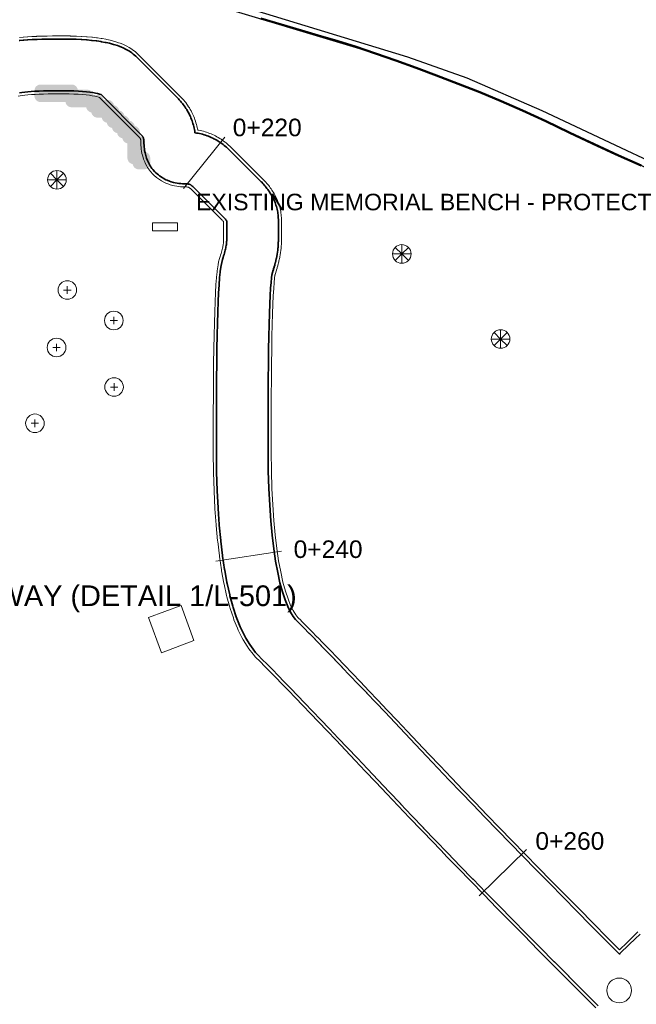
# Model space of a CAD drawing. Header units: metres. Extents: x -6552 to -6384, y 5654608 to 5654799.
# Tile 15 of 20: x -6483 to -6453, y 5654720 to 5654768. Entities that reach past the tile are written whole.
import ezdxf
from ezdxf.enums import TextEntityAlignment as Align

# ---------------------------------------------------------------- set-up
doc = ezdxf.new("R2010")
doc.units = ezdxf.units.M
doc.header["$LTSCALE"] = 0.5
doc.linetypes.add('PHANTOM', pattern=[22, 12, -2, 2, -2, 2, -2])
for name, color, linetype, lineweight in [('L-ANNO-DIMS', 2, 'Continuous', 18), ('L-ANNO-TEXT', 2, 'Continuous', 18), ('L-HARD-PATT', 253, 'Continuous', 13), ('L-HARD-PAVE', 8, 'Continuous', 35), ('L-HARD-WALL', 7, 'Continuous', 50), ('V-PROP-LINE', 7, 'PHANTOM', 50), ('V-ROAD-CURB', 7, 'Continuous', 25), ('V-ROAD-SW', 8, 'Continuous', 25), ('V-SITE-FURN', 40, 'Continuous', 18), ('V-SITE-HARD', 8, 'Continuous', 18), ('V-VEG-TREE', 94, 'Continuous', 18)]:
    doc.layers.add(name, color=color, linetype=linetype, lineweight=lineweight)
doc.styles.add('BR-STD', font='arial.ttf')

# ---------------------------------------------------------------- blocks, each defined once
blk = doc.blocks.new('SITE-BENCH')
at = {"color": 0, "lineweight": -2}
blk.add_lwpolyline([(-1.5, -0.5), (1.5, -0.5), (1.5, 0.5), (-1.5, 0.5)], close=True, dxfattribs=at)
blk = doc.blocks.new('VEG-TREE-DECID')
at = {"color": 0, "lineweight": -2}
for p, q in [((-0.6, 0), (0.6, 0)), ((0, -0.6), (0, 0.6))]:
    blk.add_line(p, q, dxfattribs=at)
blk.add_circle((0, 0), 1.5, dxfattribs=at)
blk = doc.blocks.new('VEG-TREE-CONIF')
at = {"color": 0, "lineweight": -2}
for q in [(-1.5, 0), (-1.06, 1.06), (-1.06, -1.06), (0, 1.5), (1.06, 1.06), (1.5, 0), (0, -1.5), (1.06, -1.06)]:
    blk.add_line((0, 0), q, dxfattribs=at)
blk.add_circle((0, 0), 1.5, dxfattribs=at)

msp = doc.modelspace()

# ---------------------------------------------------------------- hatches: boundary and pattern name
at = {"layer": 'L-HARD-WALL'}
h = msp.add_hatch(color=1, dxfattribs=at)
h.dxf.hatch_style = 1
h.paths.add_polyline_path([(-6480.796, 5654763.95), (-6482, 5654763.95), (-6482.029, 5654763.951), (-6482.059, 5654763.956), (-6482.087, 5654763.963), (-6482.115, 5654763.973), (-6482.141, 5654763.985), (-6482.167, 5654764.001), (-6482.19, 5654764.018), (-6482.212, 5654764.038), (-6482.232, 5654764.06), (-6482.249, 5654764.083), (-6482.265, 5654764.109), (-6482.277, 5654764.135), (-6482.287, 5654764.163), (-6482.294, 5654764.191), (-6482.299, 5654764.221), (-6482.3, 5654764.25), (-6482.3, 5654764.5), (-6482.299, 5654764.529), (-6482.294, 5654764.559), (-6482.287, 5654764.587), (-6482.277, 5654764.615), (-6482.265, 5654764.641), (-6482.249, 5654764.667), (-6482.232, 5654764.69), (-6482.212, 5654764.712), (-6482.19, 5654764.732), (-6482.167, 5654764.749), (-6482.141, 5654764.765), (-6482.115, 5654764.777), (-6482.087, 5654764.787), (-6482.059, 5654764.794), (-6482.029, 5654764.799), (-6482, 5654764.8), (-6480.5, 5654764.8), (-6480.471, 5654764.799), (-6480.441, 5654764.794), (-6480.413, 5654764.787), (-6480.385, 5654764.777), (-6480.359, 5654764.765), (-6480.333, 5654764.749), (-6480.31, 5654764.732), (-6480.288, 5654764.712), (-6480.268, 5654764.69), (-6480.251, 5654764.667), (-6480.235, 5654764.641), (-6480.223, 5654764.615), (-6480.213, 5654764.587), (-6480.206, 5654764.559), (-6480.204, 5654764.55), (-6479.75, 5654764.55), (-6479.721, 5654764.549), (-6479.691, 5654764.544), (-6479.663, 5654764.537), (-6479.635, 5654764.527), (-6479.609, 5654764.515), (-6479.583, 5654764.499), (-6479.56, 5654764.482), (-6479.538, 5654764.462), (-6479.518, 5654764.44), (-6479.501, 5654764.417), (-6479.485, 5654764.391), (-6479.473, 5654764.365), (-6479.463, 5654764.337), (-6479.456, 5654764.309), (-6479.454, 5654764.3), (-6479.25, 5654764.3), (-6479.221, 5654764.299), (-6479.191, 5654764.294), (-6479.163, 5654764.287), (-6479.135, 5654764.277), (-6479.109, 5654764.265), (-6479.083, 5654764.249), (-6479.06, 5654764.232), (-6479.038, 5654764.212), (-6479.018, 5654764.19), (-6479.001, 5654764.167), (-6478.985, 5654764.141), (-6478.973, 5654764.115), (-6478.963, 5654764.087), (-6478.956, 5654764.059), (-6478.954, 5654764.05), (-6478.75, 5654764.05), (-6478.721, 5654764.049), (-6478.691, 5654764.044), (-6478.663, 5654764.037), (-6478.635, 5654764.027), (-6478.609, 5654764.015), (-6478.583, 5654763.999), (-6478.56, 5654763.982), (-6478.538, 5654763.962), (-6478.518, 5654763.94), (-6478.501, 5654763.917), (-6478.485, 5654763.891), (-6478.473, 5654763.865), (-6478.463, 5654763.837), (-6478.456, 5654763.809), (-6478.454, 5654763.796), (-6478.441, 5654763.794), (-6478.413, 5654763.787), (-6478.385, 5654763.777), (-6478.359, 5654763.765), (-6478.333, 5654763.749), (-6478.31, 5654763.732), (-6478.288, 5654763.712), (-6478.268, 5654763.69), (-6478.251, 5654763.667), (-6478.235, 5654763.641), (-6478.223, 5654763.615), (-6478.213, 5654763.587), (-6478.206, 5654763.559), (-6478.204, 5654763.546), (-6478.191, 5654763.544), (-6478.163, 5654763.537), (-6478.135, 5654763.527), (-6478.109, 5654763.515), (-6478.083, 5654763.499), (-6478.06, 5654763.482), (-6478.038, 5654763.462), (-6478.018, 5654763.44), (-6478.001, 5654763.417), (-6477.985, 5654763.391), (-6477.973, 5654763.365), (-6477.963, 5654763.337), (-6477.956, 5654763.309), (-6477.954, 5654763.296), (-6477.941, 5654763.294), (-6477.913, 5654763.287), (-6477.885, 5654763.277), (-6477.859, 5654763.265), (-6477.833, 5654763.249), (-6477.81, 5654763.232), (-6477.788, 5654763.212), (-6477.768, 5654763.19), (-6477.751, 5654763.167), (-6477.735, 5654763.141), (-6477.723, 5654763.115), (-6477.713, 5654763.087), (-6477.706, 5654763.059), (-6477.704, 5654763.046), (-6477.691, 5654763.044), (-6477.663, 5654763.037), (-6477.635, 5654763.027), (-6477.609, 5654763.015), (-6477.583, 5654762.999), (-6477.56, 5654762.982), (-6477.538, 5654762.962), (-6477.518, 5654762.94), (-6477.501, 5654762.917), (-6477.485, 5654762.891), (-6477.473, 5654762.865), (-6477.463, 5654762.837), (-6477.456, 5654762.809), (-6477.454, 5654762.796), (-6477.441, 5654762.794), (-6477.413, 5654762.787), (-6477.385, 5654762.777), (-6477.359, 5654762.765), (-6477.333, 5654762.749), (-6477.31, 5654762.732), (-6477.288, 5654762.712), (-6477.268, 5654762.69), (-6477.251, 5654762.667), (-6477.235, 5654762.641), (-6477.223, 5654762.615), (-6477.213, 5654762.587), (-6477.206, 5654762.559), (-6477.201, 5654762.529), (-6477.2, 5654762.5), (-6477.2, 5654762.296), (-6477.191, 5654762.294), (-6477.163, 5654762.287), (-6477.135, 5654762.277), (-6477.109, 5654762.265), (-6477.083, 5654762.249), (-6477.06, 5654762.232), (-6477.038, 5654762.212), (-6477.018, 5654762.19), (-6477.001, 5654762.167), (-6476.985, 5654762.141), (-6476.973, 5654762.115), (-6476.963, 5654762.087), (-6476.956, 5654762.059), (-6476.951, 5654762.029), (-6476.95, 5654762), (-6476.95, 5654761.546), (-6476.941, 5654761.544), (-6476.913, 5654761.537), (-6476.885, 5654761.527), (-6476.859, 5654761.515), (-6476.833, 5654761.499), (-6476.81, 5654761.482), (-6476.788, 5654761.462), (-6476.768, 5654761.44), (-6476.751, 5654761.417), (-6476.735, 5654761.391), (-6476.723, 5654761.365), (-6476.713, 5654761.337), (-6476.706, 5654761.309), (-6476.701, 5654761.279), (-6476.7, 5654761.25), (-6476.7, 5654761), (-6476.701, 5654760.971), (-6476.706, 5654760.941), (-6476.713, 5654760.913), (-6476.723, 5654760.885), (-6476.735, 5654760.859), (-6476.751, 5654760.833), (-6476.768, 5654760.81), (-6476.788, 5654760.788), (-6476.81, 5654760.768), (-6476.833, 5654760.751), (-6476.859, 5654760.735), (-6476.885, 5654760.723), (-6476.913, 5654760.713), (-6476.941, 5654760.706), (-6476.971, 5654760.701), (-6477, 5654760.7), (-6477.25, 5654760.7), (-6477.279, 5654760.701), (-6477.309, 5654760.706), (-6477.337, 5654760.713), (-6477.365, 5654760.723), (-6477.391, 5654760.735), (-6477.417, 5654760.751), (-6477.44, 5654760.768), (-6477.462, 5654760.788), (-6477.482, 5654760.81), (-6477.499, 5654760.833), (-6477.515, 5654760.859), (-6477.527, 5654760.885), (-6477.537, 5654760.913), (-6477.544, 5654760.941), (-6477.546, 5654760.954), (-6477.559, 5654760.956), (-6477.587, 5654760.963), (-6477.615, 5654760.973), (-6477.641, 5654760.985), (-6477.667, 5654761.001), (-6477.69, 5654761.018), (-6477.712, 5654761.038), (-6477.732, 5654761.06), (-6477.749, 5654761.083), (-6477.765, 5654761.109), (-6477.777, 5654761.135), (-6477.787, 5654761.163), (-6477.794, 5654761.191), (-6477.799, 5654761.221), (-6477.8, 5654761.25), (-6477.8, 5654761.954), (-6477.809, 5654761.956), (-6477.837, 5654761.963), (-6477.865, 5654761.973), (-6477.891, 5654761.985), (-6477.917, 5654762.001), (-6477.94, 5654762.018), (-6477.962, 5654762.038), (-6477.982, 5654762.06), (-6477.999, 5654762.083), (-6478.015, 5654762.109), (-6478.027, 5654762.135), (-6478.037, 5654762.163), (-6478.044, 5654762.191), (-6478.046, 5654762.204), (-6478.059, 5654762.206), (-6478.087, 5654762.213), (-6478.115, 5654762.223), (-6478.141, 5654762.235), (-6478.167, 5654762.251), (-6478.19, 5654762.268), (-6478.212, 5654762.288), (-6478.232, 5654762.31), (-6478.249, 5654762.333), (-6478.265, 5654762.359), (-6478.277, 5654762.385), (-6478.287, 5654762.413), (-6478.294, 5654762.441), (-6478.296, 5654762.454), (-6478.309, 5654762.456), (-6478.337, 5654762.463), (-6478.365, 5654762.473), (-6478.391, 5654762.485), (-6478.417, 5654762.501), (-6478.44, 5654762.518), (-6478.462, 5654762.538), (-6478.482, 5654762.56), (-6478.499, 5654762.583), (-6478.515, 5654762.609), (-6478.527, 5654762.635), (-6478.537, 5654762.663), (-6478.544, 5654762.691), (-6478.546, 5654762.704), (-6478.559, 5654762.706), (-6478.587, 5654762.713), (-6478.615, 5654762.723), (-6478.641, 5654762.735), (-6478.667, 5654762.751), (-6478.69, 5654762.768), (-6478.712, 5654762.788), (-6478.732, 5654762.81), (-6478.749, 5654762.833), (-6478.765, 5654762.859), (-6478.777, 5654762.885), (-6478.787, 5654762.913), (-6478.794, 5654762.941), (-6478.796, 5654762.954), (-6478.809, 5654762.956), (-6478.837, 5654762.963), (-6478.865, 5654762.973), (-6478.891, 5654762.985), (-6478.917, 5654763.001), (-6478.94, 5654763.018), (-6478.962, 5654763.038), (-6478.982, 5654763.06), (-6478.999, 5654763.083), (-6479.015, 5654763.109), (-6479.027, 5654763.135), (-6479.037, 5654763.163), (-6479.044, 5654763.191), (-6479.046, 5654763.2), (-6479.25, 5654763.2), (-6479.279, 5654763.201), (-6479.309, 5654763.206), (-6479.337, 5654763.213), (-6479.365, 5654763.223), (-6479.391, 5654763.235), (-6479.417, 5654763.251), (-6479.44, 5654763.268), (-6479.462, 5654763.288), (-6479.482, 5654763.31), (-6479.499, 5654763.333), (-6479.515, 5654763.359), (-6479.527, 5654763.385), (-6479.537, 5654763.413), (-6479.544, 5654763.441), (-6479.546, 5654763.454), (-6479.559, 5654763.456), (-6479.587, 5654763.463), (-6479.615, 5654763.473), (-6479.641, 5654763.485), (-6479.667, 5654763.501), (-6479.69, 5654763.518), (-6479.712, 5654763.538), (-6479.732, 5654763.56), (-6479.749, 5654763.583), (-6479.765, 5654763.609), (-6479.777, 5654763.635), (-6479.787, 5654763.663), (-6479.794, 5654763.691), (-6479.796, 5654763.7), (-6480.5, 5654763.7), (-6480.529, 5654763.701), (-6480.559, 5654763.706), (-6480.587, 5654763.713), (-6480.615, 5654763.723), (-6480.641, 5654763.735), (-6480.667, 5654763.751), (-6480.69, 5654763.768), (-6480.712, 5654763.788), (-6480.732, 5654763.81), (-6480.749, 5654763.833), (-6480.765, 5654763.859), (-6480.777, 5654763.885), (-6480.787, 5654763.913), (-6480.794, 5654763.941)])

# ---------------------------------------------------------------- linework, layer by layer
at = {"layer": 'L-ANNO-DIMS'}
for points in [[(-6475.095, 5654759.771), (-6473.083, 5654762.259)], [(-6473.518, 5654741.765), (-6470.354, 5654742.246)], [(-6460.78, 5654725.574), (-6458.493, 5654727.812)]]:
    msp.add_lwpolyline(points, dxfattribs=at)
msp.add_circle((-6454.011, 5654721.005), 0.6, dxfattribs=at)
at = {"layer": 'L-HARD-PATT'}
for points in [[(-6453, 5654723.726), (-6453.233, 5654723.499), (-6453.524, 5654723.218), (-6453.972, 5654722.783), (-6453.994, 5654722.762), (-6454.681, 5654723.45), (-6455.375, 5654724.148), (-6456.057, 5654724.836), (-6456.728, 5654725.515), (-6457.386, 5654726.183), (-6458.033, 5654726.842), (-6458.669, 5654727.491), (-6459.292, 5654728.13), (-6459.904, 5654728.759), (-6460.504, 5654729.379), (-6461.092, 5654729.988), (-6461.668, 5654730.588), (-6462.233, 5654731.178), (-6462.786, 5654731.758), (-6463.327, 5654732.328), (-6463.857, 5654732.89), (-6464.37, 5654733.432), (-6464.863, 5654733.952), (-6465.336, 5654734.451), (-6465.789, 5654734.928), (-6465.79, 5654734.929), (-6466.224, 5654735.384), (-6466.225, 5654735.385), (-6466.639, 5654735.818), (-6466.64, 5654735.819), (-6467.035, 5654736.232), (-6467.036, 5654736.233), (-6467.411, 5654736.623), (-6467.412, 5654736.625), (-6467.768, 5654736.994), (-6467.769, 5654736.996), (-6468.105, 5654737.343), (-6468.107, 5654737.345), (-6468.423, 5654737.671), (-6468.425, 5654737.673), (-6468.722, 5654737.978), (-6468.724, 5654737.98), (-6469.001, 5654738.263), (-6469.004, 5654738.266), (-6469.262, 5654738.528), (-6469.265, 5654738.531), (-6469.503, 5654738.771), (-6469.507, 5654738.775), (-6469.669, 5654738.937), (-6469.784, 5654739.085), (-6469.91, 5654739.292), (-6470.042, 5654739.559), (-6470.174, 5654739.884), (-6470.301, 5654740.268), (-6470.422, 5654740.708), (-6470.533, 5654741.204), (-6470.634, 5654741.753), (-6470.724, 5654742.354), (-6470.802, 5654743.007), (-6470.867, 5654743.711), (-6470.92, 5654744.465), (-6470.96, 5654745.269), (-6470.987, 5654746.123), (-6471, 5654747.025), (-6471, 5654747.983), (-6470.998, 5654748.894), (-6470.994, 5654749.75), (-6470.988, 5654750.551), (-6470.981, 5654751.297), (-6470.971, 5654751.988), (-6470.959, 5654752.622), (-6470.946, 5654753.201), (-6470.93, 5654753.724), (-6470.913, 5654754.19), (-6470.894, 5654754.599), (-6470.874, 5654754.948), (-6470.852, 5654755.236), (-6470.83, 5654755.457), (-6470.811, 5654755.6), (-6470.805, 5654755.633), (-6470.799, 5654755.652), (-6470.794, 5654755.667), (-6470.764, 5654755.759), (-6470.759, 5654755.775), (-6470.732, 5654755.865), (-6470.727, 5654755.882), (-6470.701, 5654755.969), (-6470.696, 5654755.988), (-6470.673, 5654756.073), (-6470.668, 5654756.093), (-6470.646, 5654756.177), (-6470.641, 5654756.197), (-6470.622, 5654756.279), (-6470.617, 5654756.3), (-6470.599, 5654756.38), (-6470.595, 5654756.403), (-6470.579, 5654756.481), (-6470.574, 5654756.506), (-6470.561, 5654756.582), (-6470.556, 5654756.608), (-6470.545, 5654756.682), (-6470.541, 5654756.71), (-6470.531, 5654756.782), (-6470.527, 5654756.811), (-6470.519, 5654756.881), (-6470.516, 5654756.913), (-6470.51, 5654756.981), (-6470.508, 5654757.014), (-6470.504, 5654757.081), (-6470.503, 5654757.116), (-6470.501, 5654757.181), (-6470.5, 5654757.219), (-6470.5, 5654758.281), (-6470.502, 5654758.359), (-6470.506, 5654758.422), (-6470.514, 5654758.499), (-6470.521, 5654758.561), (-6470.533, 5654758.637), (-6470.545, 5654758.699), (-6470.561, 5654758.772), (-6470.576, 5654758.834), (-6470.596, 5654758.904), (-6470.615, 5654758.967), (-6470.638, 5654759.033), (-6470.662, 5654759.095), (-6470.687, 5654759.157), (-6470.714, 5654759.22), (-6470.741, 5654759.278), (-6470.773, 5654759.34), (-6470.801, 5654759.394), (-6470.836, 5654759.457), (-6470.866, 5654759.506), (-6470.905, 5654759.569), (-6470.935, 5654759.614), (-6470.978, 5654759.677), (-6471.008, 5654759.719), (-6471.055, 5654759.781), (-6471.085, 5654759.819), (-6471.135, 5654759.882), (-6471.165, 5654759.917), (-6471.219, 5654759.979), (-6471.248, 5654760.011), (-6471.307, 5654760.074), (-6471.335, 5654760.103), (-6472.897, 5654761.665), (-6472.94, 5654761.706), (-6473.005, 5654761.765), (-6473.051, 5654761.805), (-6473.117, 5654761.859), (-6473.167, 5654761.898), (-6473.235, 5654761.949), (-6473.287, 5654761.985), (-6473.357, 5654762.032), (-6473.412, 5654762.067), (-6473.484, 5654762.11), (-6473.541, 5654762.141), (-6473.615, 5654762.18), (-6473.673, 5654762.209), (-6473.75, 5654762.244), (-6473.809, 5654762.27), (-6473.887, 5654762.301), (-6473.948, 5654762.324), (-6474.028, 5654762.351), (-6474.088, 5654762.37), (-6474.17, 5654762.393), (-6474.231, 5654762.409), (-6474.315, 5654762.428), (-6474.374, 5654762.441), (-6474.46, 5654762.456), (-6474.518, 5654762.466), (-6474.533, 5654762.467), (-6474.534, 5654762.482), (-6474.544, 5654762.54), (-6474.559, 5654762.626), (-6474.572, 5654762.685), (-6474.591, 5654762.769), (-6474.607, 5654762.83), (-6474.63, 5654762.912), (-6474.649, 5654762.972), (-6474.676, 5654763.052), (-6474.699, 5654763.113), (-6474.73, 5654763.191), (-6474.756, 5654763.25), (-6474.791, 5654763.327), (-6474.82, 5654763.385), (-6474.859, 5654763.459), (-6474.89, 5654763.516), (-6474.933, 5654763.588), (-6474.968, 5654763.643), (-6475.015, 5654763.713), (-6475.051, 5654763.765), (-6475.102, 5654763.833), (-6475.141, 5654763.883), (-6475.195, 5654763.949), (-6475.235, 5654763.995), (-6475.294, 5654764.06), (-6475.335, 5654764.103), (-6477.397, 5654766.165), (-6477.519, 5654766.272), (-6477.595, 5654766.331), (-6477.707, 5654766.408), (-6477.797, 5654766.462), (-6477.897, 5654766.517), (-6478, 5654766.568), (-6478.087, 5654766.606), (-6478.204, 5654766.653), (-6478.278, 5654766.68), (-6478.409, 5654766.723), (-6478.473, 5654766.742), (-6478.617, 5654766.781), (-6478.672, 5654766.794), (-6478.83, 5654766.83), (-6478.878, 5654766.839), (-6479.05, 5654766.87), (-6479.091, 5654766.877), (-6479.277, 5654766.905), (-6479.313, 5654766.909), (-6479.512, 5654766.933), (-6479.544, 5654766.936), (-6479.757, 5654766.956), (-6479.785, 5654766.958), (-6480.012, 5654766.974), (-6480.037, 5654766.975), (-6480.277, 5654766.987), (-6480.299, 5654766.988), (-6480.553, 5654766.996), (-6480.574, 5654766.996), (-6480.841, 5654767), (-6480.859, 5654767), (-6481.141, 5654767), (-6481.15, 5654767), (-6481.417, 5654766.998), (-6481.427, 5654766.998), (-6481.681, 5654766.994), (-6481.693, 5654766.994), (-6481.933, 5654766.988), (-6481.945, 5654766.988), (-6482.172, 5654766.98), (-6482.186, 5654766.979), (-6482.399, 5654766.969), (-6482.415, 5654766.969), (-6482.614, 5654766.957), (-6482.633, 5654766.956), (-6482.818, 5654766.942), (-6482.84, 5654766.94), (-6483.012, 5654766.925), (-6483.036, 5654766.922)], [(-6483.025, 5654767.074), (-6482.853, 5654767.09), (-6482.829, 5654767.092), (-6482.644, 5654767.105), (-6482.623, 5654767.107), (-6482.424, 5654767.118), (-6482.406, 5654767.119), (-6482.193, 5654767.129), (-6482.177, 5654767.13), (-6481.951, 5654767.137), (-6481.936, 5654767.138), (-6481.696, 5654767.144), (-6481.684, 5654767.144), (-6481.43, 5654767.148), (-6481.418, 5654767.148), (-6481.151, 5654767.15), (-6481.141, 5654767.15), (-6480.859, 5654767.15), (-6480.839, 5654767.15), (-6480.571, 5654767.146), (-6480.549, 5654767.145), (-6480.295, 5654767.138), (-6480.27, 5654767.137), (-6480.029, 5654767.125), (-6480.001, 5654767.123), (-6479.775, 5654767.108), (-6479.743, 5654767.105), (-6479.53, 5654767.086), (-6479.495, 5654767.082), (-6479.295, 5654767.058), (-6479.255, 5654767.053), (-6479.069, 5654767.026), (-6479.023, 5654767.018), (-6478.851, 5654766.987), (-6478.798, 5654766.976), (-6478.64, 5654766.941), (-6478.578, 5654766.926), (-6478.434, 5654766.887), (-6478.362, 5654766.865), (-6478.231, 5654766.822), (-6478.148, 5654766.792), (-6478.031, 5654766.745), (-6477.934, 5654766.702), (-6477.831, 5654766.651), (-6477.719, 5654766.59), (-6477.629, 5654766.536), (-6477.504, 5654766.45), (-6477.428, 5654766.391), (-6477.291, 5654766.271), (-6475.229, 5654764.209), (-6475.183, 5654764.16), (-6475.124, 5654764.096), (-6475.079, 5654764.044), (-6475.025, 5654763.978), (-6474.982, 5654763.923), (-6474.931, 5654763.854), (-6474.89, 5654763.796), (-6474.843, 5654763.726), (-6474.804, 5654763.665), (-6474.761, 5654763.592), (-6474.726, 5654763.529), (-6474.687, 5654763.455), (-6474.655, 5654763.389), (-6474.619, 5654763.313), (-6474.591, 5654763.247), (-6474.56, 5654763.168), (-6474.534, 5654763.101), (-6474.507, 5654763.021), (-6474.486, 5654762.953), (-6474.462, 5654762.871), (-6474.445, 5654762.803), (-6474.425, 5654762.719), (-6474.412, 5654762.653), (-6474.402, 5654762.598), (-6474.347, 5654762.588), (-6474.281, 5654762.575), (-6474.197, 5654762.555), (-6474.129, 5654762.538), (-6474.047, 5654762.514), (-6473.979, 5654762.493), (-6473.899, 5654762.466), (-6473.832, 5654762.44), (-6473.753, 5654762.409), (-6473.687, 5654762.381), (-6473.611, 5654762.345), (-6473.545, 5654762.313), (-6473.471, 5654762.274), (-6473.408, 5654762.239), (-6473.335, 5654762.196), (-6473.274, 5654762.157), (-6473.204, 5654762.11), (-6473.146, 5654762.069), (-6473.077, 5654762.018), (-6473.022, 5654761.975), (-6472.956, 5654761.921), (-6472.904, 5654761.876), (-6472.84, 5654761.817), (-6472.791, 5654761.771), (-6471.229, 5654760.209), (-6471.197, 5654760.176), (-6471.139, 5654760.114), (-6471.107, 5654760.078), (-6471.052, 5654760.016), (-6471.019, 5654759.977), (-6470.968, 5654759.914), (-6470.935, 5654759.871), (-6470.888, 5654759.809), (-6470.854, 5654759.762), (-6470.811, 5654759.699), (-6470.778, 5654759.648), (-6470.739, 5654759.586), (-6470.706, 5654759.53), (-6470.67, 5654759.468), (-6470.638, 5654759.407), (-6470.607, 5654759.345), (-6470.577, 5654759.28), (-6470.549, 5654759.217), (-6470.521, 5654759.148), (-6470.498, 5654759.085), (-6470.472, 5654759.011), (-6470.453, 5654758.949), (-6470.431, 5654758.871), (-6470.415, 5654758.808), (-6470.397, 5654758.727), (-6470.386, 5654758.664), (-6470.373, 5654758.58), (-6470.365, 5654758.517), (-6470.357, 5654758.431), (-6470.353, 5654758.369), (-6470.35, 5654758.281), (-6470.35, 5654757.219), (-6470.351, 5654757.176), (-6470.353, 5654757.112), (-6470.354, 5654757.072), (-6470.358, 5654757.006), (-6470.361, 5654756.968), (-6470.367, 5654756.9), (-6470.37, 5654756.865), (-6470.378, 5654756.795), (-6470.382, 5654756.762), (-6470.392, 5654756.689), (-6470.396, 5654756.659), (-6470.408, 5654756.584), (-6470.413, 5654756.555), (-6470.427, 5654756.479), (-6470.432, 5654756.452), (-6470.447, 5654756.374), (-6470.453, 5654756.348), (-6470.47, 5654756.268), (-6470.476, 5654756.244), (-6470.495, 5654756.162), (-6470.501, 5654756.139), (-6470.523, 5654756.055), (-6470.528, 5654756.034), (-6470.552, 5654755.948), (-6470.557, 5654755.928), (-6470.583, 5654755.84), (-6470.588, 5654755.821), (-6470.616, 5654755.731), (-6470.621, 5654755.713), (-6470.651, 5654755.621), (-6470.656, 5654755.604), (-6470.659, 5654755.595), (-6470.663, 5654755.576), (-6470.681, 5654755.44), (-6470.703, 5654755.223), (-6470.724, 5654754.938), (-6470.744, 5654754.591), (-6470.763, 5654754.184), (-6470.78, 5654753.719), (-6470.796, 5654753.197), (-6470.809, 5654752.619), (-6470.821, 5654751.985), (-6470.831, 5654751.295), (-6470.838, 5654750.55), (-6470.844, 5654749.75), (-6470.848, 5654748.894), (-6470.85, 5654747.983), (-6470.85, 5654747.026), (-6470.837, 5654746.126), (-6470.81, 5654745.275), (-6470.77, 5654744.474), (-6470.718, 5654743.723), (-6470.653, 5654743.023), (-6470.575, 5654742.374), (-6470.486, 5654741.777), (-6470.386, 5654741.234), (-6470.276, 5654740.745), (-6470.158, 5654740.312), (-6470.033, 5654739.936), (-6469.905, 5654739.62), (-6469.779, 5654739.365), (-6469.66, 5654739.171), (-6469.556, 5654739.036), (-6469.401, 5654738.881), (-6469.397, 5654738.877), (-6469.158, 5654738.636), (-6469.155, 5654738.633), (-6468.897, 5654738.371), (-6468.894, 5654738.368), (-6468.617, 5654738.085), (-6468.614, 5654738.082), (-6468.318, 5654737.778), (-6468.315, 5654737.776), (-6467.999, 5654737.449), (-6467.997, 5654737.447), (-6467.661, 5654737.1), (-6467.66, 5654737.098), (-6467.304, 5654736.729), (-6467.303, 5654736.727), (-6466.928, 5654736.337), (-6466.926, 5654736.335), (-6466.532, 5654735.923), (-6466.53, 5654735.922), (-6466.116, 5654735.488), (-6466.115, 5654735.487), (-6465.682, 5654735.032), (-6465.681, 5654735.031), (-6465.228, 5654734.555), (-6464.754, 5654734.056), (-6464.261, 5654733.535), (-6463.749, 5654732.993), (-6463.218, 5654732.431), (-6462.677, 5654731.861), (-6462.124, 5654731.281), (-6461.56, 5654730.692), (-6460.984, 5654730.092), (-6460.396, 5654729.483), (-6459.796, 5654728.864), (-6459.185, 5654728.235), (-6458.561, 5654727.596), (-6457.926, 5654726.947), (-6457.279, 5654726.288), (-6456.621, 5654725.62), (-6455.95, 5654724.942), (-6455.268, 5654724.254), (-6454.574, 5654723.556), (-6453.992, 5654722.972), (-6453.628, 5654723.325), (-6453.338, 5654723.607), (-6453.105, 5654723.834)], [(-6455.142, 5654720.162), (-6455.849, 5654720.869), (-6455.851, 5654720.871), (-6456.558, 5654721.58), (-6456.559, 5654721.581), (-6457.254, 5654722.28), (-6457.256, 5654722.282), (-6457.939, 5654722.971), (-6457.941, 5654722.973), (-6458.613, 5654723.653), (-6458.614, 5654723.654), (-6459.275, 5654724.324), (-6459.276, 5654724.326), (-6459.925, 5654724.986), (-6459.926, 5654724.987), (-6460.563, 5654725.638), (-6460.565, 5654725.64), (-6461.19, 5654726.28), (-6461.191, 5654726.282), (-6461.805, 5654726.913), (-6461.806, 5654726.915), (-6462.408, 5654727.536), (-6462.41, 5654727.538), (-6463, 5654728.149), (-6463.002, 5654728.151), (-6463.58, 5654728.753), (-6463.582, 5654728.755), (-6464.148, 5654729.346), (-6464.15, 5654729.349), (-6464.705, 5654729.931), (-6464.707, 5654729.933), (-6465.25, 5654730.505), (-6465.252, 5654730.507), (-6465.783, 5654731.07), (-6466.294, 5654731.61), (-6466.785, 5654732.129), (-6467.257, 5654732.626), (-6467.709, 5654733.101), (-6468.142, 5654733.555), (-6468.555, 5654733.988), (-6468.948, 5654734.398), (-6469.322, 5654734.787), (-6469.676, 5654735.155), (-6470.01, 5654735.501), (-6470.324, 5654735.825), (-6470.619, 5654736.127), (-6470.893, 5654736.408), (-6471.148, 5654736.666), (-6471.383, 5654736.903), (-6471.599, 5654737.119), (-6471.718, 5654737.254), (-6471.923, 5654737.519), (-6472.008, 5654737.644), (-6472.2, 5654737.956), (-6472.261, 5654738.067), (-6472.439, 5654738.426), (-6472.482, 5654738.523), (-6472.646, 5654738.929), (-6472.676, 5654739.012), (-6472.827, 5654739.465), (-6472.848, 5654739.537), (-6472.985, 5654740.037), (-6473.001, 5654740.099), (-6473.124, 5654740.646), (-6473.135, 5654740.699), (-6473.244, 5654741.293), (-6473.252, 5654741.34), (-6473.348, 5654741.981), (-6473.353, 5654742.022), (-6473.435, 5654742.709), (-6473.439, 5654742.745), (-6473.507, 5654743.48), (-6473.51, 5654743.512), (-6473.565, 5654744.293), (-6473.566, 5654744.321), (-6473.607, 5654745.149), (-6473.608, 5654745.175), (-6473.636, 5654746.05), (-6473.636, 5654746.073), (-6473.65, 5654746.995), (-6473.65, 5654747.016), (-6473.65, 5654747.984), (-6473.65, 5654747.987), (-6473.648, 5654748.901), (-6473.648, 5654748.905), (-6473.644, 5654749.764), (-6473.644, 5654749.768), (-6473.638, 5654750.573), (-6473.638, 5654750.577), (-6473.63, 5654751.327), (-6473.63, 5654751.332), (-6473.621, 5654752.027), (-6473.62, 5654752.033), (-6473.609, 5654752.674), (-6473.609, 5654752.681), (-6473.595, 5654753.267), (-6473.595, 5654753.276), (-6473.579, 5654753.807), (-6473.579, 5654753.817), (-6473.561, 5654754.294), (-6473.561, 5654754.307), (-6473.541, 5654754.729), (-6473.54, 5654754.746), (-6473.519, 5654755.113), (-6473.517, 5654755.136), (-6473.494, 5654755.448), (-6473.491, 5654755.481), (-6473.466, 5654755.739), (-6473.46, 5654755.788), (-6473.432, 5654755.991), (-6473.418, 5654756.076), (-6473.389, 5654756.224), (-6473.344, 5654756.396), (-6473.315, 5654756.481), (-6473.292, 5654756.555), (-6473.27, 5654756.627), (-6473.25, 5654756.695), (-6473.232, 5654756.76), (-6473.217, 5654756.822), (-6473.203, 5654756.881), (-6473.191, 5654756.936), (-6473.18, 5654756.988), (-6473.172, 5654757.036), (-6473.165, 5654757.08), (-6473.159, 5654757.12), (-6473.155, 5654757.157), (-6473.152, 5654757.189), (-6473.151, 5654757.217), (-6473.15, 5654757.24), (-6473.15, 5654758.158), (-6473.158, 5654758.17), (-6473.176, 5654758.191), (-6473.198, 5654758.216), (-6473.225, 5654758.245), (-6474.748, 5654759.768), (-6474.762, 5654759.781), (-6474.775, 5654759.792), (-6474.787, 5654759.8), (-6474.797, 5654759.807), (-6474.807, 5654759.813), (-6474.817, 5654759.818), (-6474.827, 5654759.823), (-6474.838, 5654759.827), (-6474.85, 5654759.832), (-6474.865, 5654759.836), (-6474.882, 5654759.84), (-6474.901, 5654759.843), (-6474.925, 5654759.846), (-6474.952, 5654759.849), (-6474.983, 5654759.85), (-6475.047, 5654759.85), (-6475.14, 5654759.853), (-6475.228, 5654759.859), (-6475.333, 5654759.87), (-6475.415, 5654759.882), (-6475.532, 5654759.903), (-6475.608, 5654759.921), (-6475.736, 5654759.957), (-6475.806, 5654759.98), (-6475.943, 5654760.034), (-6476.007, 5654760.063), (-6476.148, 5654760.137), (-6476.207, 5654760.173), (-6476.346, 5654760.268), (-6476.399, 5654760.309), (-6476.529, 5654760.424), (-6476.576, 5654760.471), (-6476.691, 5654760.601), (-6476.732, 5654760.654), (-6476.827, 5654760.793), (-6476.863, 5654760.852), (-6476.937, 5654760.993), (-6476.966, 5654761.057), (-6477.02, 5654761.194), (-6477.043, 5654761.264), (-6477.079, 5654761.392), (-6477.097, 5654761.468), (-6477.118, 5654761.585), (-6477.13, 5654761.667), (-6477.141, 5654761.772), (-6477.147, 5654761.86), (-6477.15, 5654761.953), (-6477.15, 5654762.017), (-6477.151, 5654762.048), (-6477.154, 5654762.075), (-6477.157, 5654762.099), (-6477.16, 5654762.118), (-6477.164, 5654762.135), (-6477.168, 5654762.15), (-6477.173, 5654762.162), (-6477.177, 5654762.173), (-6477.182, 5654762.183), (-6477.187, 5654762.193), (-6477.193, 5654762.203), (-6477.2, 5654762.213), (-6477.208, 5654762.225), (-6477.219, 5654762.238), (-6477.232, 5654762.252), (-6479.16, 5654764.18), (-6479.2, 5654764.193), (-6479.278, 5654764.214), (-6479.379, 5654764.237), (-6479.501, 5654764.259), (-6479.643, 5654764.28), (-6479.804, 5654764.299), (-6479.983, 5654764.315), (-6480.18, 5654764.329), (-6480.394, 5654764.339), (-6480.624, 5654764.346), (-6480.87, 5654764.35), (-6481.136, 5654764.35), (-6481.392, 5654764.348), (-6481.634, 5654764.344), (-6481.861, 5654764.339), (-6482.073, 5654764.332), (-6482.269, 5654764.323), (-6482.448, 5654764.312), (-6482.612, 5654764.3), (-6482.758, 5654764.287), (-6482.886, 5654764.273), (-6482.994, 5654764.258), (-6483.081, 5654764.244)], [(-6483.016, 5654764.406), (-6482.904, 5654764.421), (-6482.773, 5654764.436), (-6482.624, 5654764.449), (-6482.458, 5654764.462), (-6482.276, 5654764.472), (-6482.079, 5654764.481), (-6481.866, 5654764.489), (-6481.637, 5654764.494), (-6481.394, 5654764.498), (-6481.136, 5654764.5), (-6480.868, 5654764.5), (-6480.62, 5654764.496), (-6480.388, 5654764.489), (-6480.171, 5654764.479), (-6479.971, 5654764.465), (-6479.788, 5654764.448), (-6479.623, 5654764.429), (-6479.476, 5654764.407), (-6479.349, 5654764.384), (-6479.242, 5654764.36), (-6479.157, 5654764.337), (-6479.095, 5654764.317), (-6479.077, 5654764.31), (-6477.124, 5654762.356), (-6477.106, 5654762.336), (-6477.09, 5654762.317), (-6477.077, 5654762.3), (-6477.066, 5654762.283), (-6477.056, 5654762.266), (-6477.047, 5654762.249), (-6477.039, 5654762.232), (-6477.032, 5654762.214), (-6477.025, 5654762.194), (-6477.019, 5654762.173), (-6477.013, 5654762.149), (-6477.009, 5654762.122), (-6477.005, 5654762.092), (-6477.002, 5654762.058), (-6477, 5654762.02), (-6477, 5654761.953), (-6476.997, 5654761.87), (-6476.991, 5654761.782), (-6476.982, 5654761.688), (-6476.97, 5654761.606), (-6476.95, 5654761.502), (-6476.933, 5654761.426), (-6476.901, 5654761.312), (-6476.877, 5654761.241), (-6476.829, 5654761.119), (-6476.8, 5654761.055), (-6476.734, 5654760.929), (-6476.699, 5654760.871), (-6476.614, 5654760.746), (-6476.573, 5654760.694), (-6476.47, 5654760.577), (-6476.423, 5654760.53), (-6476.306, 5654760.427), (-6476.254, 5654760.386), (-6476.129, 5654760.301), (-6476.071, 5654760.266), (-6475.945, 5654760.2), (-6475.881, 5654760.171), (-6475.759, 5654760.123), (-6475.688, 5654760.099), (-6475.574, 5654760.067), (-6475.498, 5654760.05), (-6475.394, 5654760.03), (-6475.312, 5654760.018), (-6475.218, 5654760.009), (-6475.13, 5654760.003), (-6475.047, 5654760), (-6474.98, 5654760), (-6474.942, 5654759.998), (-6474.908, 5654759.995), (-6474.878, 5654759.991), (-6474.851, 5654759.987), (-6474.827, 5654759.981), (-6474.806, 5654759.975), (-6474.786, 5654759.968), (-6474.768, 5654759.961), (-6474.751, 5654759.953), (-6474.734, 5654759.944), (-6474.717, 5654759.934), (-6474.7, 5654759.923), (-6474.683, 5654759.91), (-6474.664, 5654759.894), (-6474.644, 5654759.876), (-6473.117, 5654758.349), (-6473.087, 5654758.317), (-6473.061, 5654758.288), (-6473.04, 5654758.262), (-6473.023, 5654758.239), (-6473.01, 5654758.221), (-6473.001, 5654758.206), (-6473, 5654758.204), (-6473, 5654757.238), (-6473.001, 5654757.21), (-6473.003, 5654757.178), (-6473.006, 5654757.142), (-6473.01, 5654757.102), (-6473.016, 5654757.058), (-6473.024, 5654757.011), (-6473.033, 5654756.96), (-6473.044, 5654756.905), (-6473.056, 5654756.847), (-6473.071, 5654756.786), (-6473.087, 5654756.722), (-6473.106, 5654756.654), (-6473.126, 5654756.584), (-6473.148, 5654756.511), (-6473.173, 5654756.435), (-6473.201, 5654756.348), (-6473.242, 5654756.195), (-6473.271, 5654756.047), (-6473.284, 5654755.971), (-6473.311, 5654755.768), (-6473.316, 5654755.724), (-6473.342, 5654755.466), (-6473.344, 5654755.437), (-6473.368, 5654755.125), (-6473.369, 5654755.104), (-6473.39, 5654754.737), (-6473.391, 5654754.722), (-6473.411, 5654754.3), (-6473.411, 5654754.288), (-6473.429, 5654753.812), (-6473.429, 5654753.802), (-6473.445, 5654753.271), (-6473.445, 5654753.264), (-6473.459, 5654752.678), (-6473.459, 5654752.671), (-6473.47, 5654752.031), (-6473.471, 5654752.025), (-6473.48, 5654751.33), (-6473.48, 5654751.326), (-6473.488, 5654750.576), (-6473.488, 5654750.572), (-6473.494, 5654749.767), (-6473.494, 5654749.763), (-6473.498, 5654748.904), (-6473.498, 5654748.901), (-6473.5, 5654747.987), (-6473.5, 5654747.984), (-6473.5, 5654747.016), (-6473.5, 5654746.997), (-6473.486, 5654746.075), (-6473.486, 5654746.055), (-6473.458, 5654745.18), (-6473.457, 5654745.157), (-6473.416, 5654744.329), (-6473.415, 5654744.303), (-6473.36, 5654743.522), (-6473.358, 5654743.494), (-6473.29, 5654742.759), (-6473.286, 5654742.727), (-6473.204, 5654742.039), (-6473.199, 5654742.003), (-6473.103, 5654741.362), (-6473.097, 5654741.32), (-6472.987, 5654740.727), (-6472.977, 5654740.679), (-6472.854, 5654740.132), (-6472.841, 5654740.077), (-6472.704, 5654739.577), (-6472.684, 5654739.512), (-6472.534, 5654739.059), (-6472.507, 5654738.985), (-6472.343, 5654738.579), (-6472.304, 5654738.493), (-6472.126, 5654738.133), (-6472.072, 5654738.035), (-6471.88, 5654737.722), (-6471.804, 5654737.611), (-6471.599, 5654737.345), (-6471.493, 5654737.225), (-6471.276, 5654737.009), (-6471.041, 5654736.772), (-6470.786, 5654736.513), (-6470.511, 5654736.232), (-6470.217, 5654735.929), (-6469.902, 5654735.605), (-6469.568, 5654735.259), (-6469.214, 5654734.891), (-6468.84, 5654734.502), (-6468.446, 5654734.091), (-6468.033, 5654733.659), (-6467.601, 5654733.205), (-6467.148, 5654732.729), (-6466.677, 5654732.232), (-6466.185, 5654731.713), (-6465.674, 5654731.173), (-6465.143, 5654730.61), (-6465.141, 5654730.608), (-6464.598, 5654730.036), (-6464.596, 5654730.034), (-6464.042, 5654729.452), (-6464.04, 5654729.45), (-6463.473, 5654728.858), (-6463.472, 5654728.857), (-6462.893, 5654728.255), (-6462.892, 5654728.253), (-6462.302, 5654727.642), (-6462.3, 5654727.64), (-6461.699, 5654727.019), (-6461.697, 5654727.017), (-6461.084, 5654726.387), (-6461.082, 5654726.385), (-6460.457, 5654725.744), (-6460.456, 5654725.743), (-6459.819, 5654725.092), (-6459.818, 5654725.091), (-6459.169, 5654724.431), (-6459.168, 5654724.429), (-6458.508, 5654723.759), (-6458.506, 5654723.758), (-6457.834, 5654723.078), (-6457.833, 5654723.077), (-6457.149, 5654722.387), (-6457.148, 5654722.386), (-6456.453, 5654721.687), (-6456.452, 5654721.686), (-6455.744, 5654720.977), (-6455.743, 5654720.975), (-6455.034, 5654720.267)]]:
    msp.add_lwpolyline(points, dxfattribs=at)
at = {"layer": 'L-HARD-PAVE'}
for points in [[(-6483.036, 5654766.922), (-6483.012, 5654766.925), (-6482.84, 5654766.94), (-6482.818, 5654766.942), (-6482.633, 5654766.956), (-6482.614, 5654766.957), (-6482.415, 5654766.969), (-6482.399, 5654766.969), (-6482.186, 5654766.979), (-6482.172, 5654766.98), (-6481.945, 5654766.988), (-6481.933, 5654766.988), (-6481.693, 5654766.994), (-6481.681, 5654766.994), (-6481.427, 5654766.998), (-6481.417, 5654766.998), (-6481.15, 5654767), (-6481.141, 5654767), (-6480.859, 5654767), (-6480.841, 5654767), (-6480.574, 5654766.996), (-6480.553, 5654766.996), (-6480.299, 5654766.988), (-6480.277, 5654766.987), (-6480.037, 5654766.975), (-6480.012, 5654766.974), (-6479.785, 5654766.958), (-6479.757, 5654766.956), (-6479.544, 5654766.936), (-6479.512, 5654766.933), (-6479.313, 5654766.909), (-6479.277, 5654766.905), (-6479.091, 5654766.877), (-6479.05, 5654766.87), (-6478.878, 5654766.839), (-6478.83, 5654766.83), (-6478.672, 5654766.794), (-6478.617, 5654766.781), (-6478.473, 5654766.742), (-6478.409, 5654766.723), (-6478.278, 5654766.68), (-6478.204, 5654766.653), (-6478.087, 5654766.606), (-6478, 5654766.568), (-6477.897, 5654766.517), (-6477.797, 5654766.462), (-6477.707, 5654766.408), (-6477.595, 5654766.331), (-6477.519, 5654766.272), (-6477.397, 5654766.165), (-6475.335, 5654764.103), (-6475.294, 5654764.06), (-6475.235, 5654763.995), (-6475.195, 5654763.949), (-6475.141, 5654763.883), (-6475.102, 5654763.833), (-6475.051, 5654763.765), (-6475.015, 5654763.713), (-6474.968, 5654763.643), (-6474.933, 5654763.588), (-6474.89, 5654763.516), (-6474.859, 5654763.459), (-6474.82, 5654763.385), (-6474.791, 5654763.327), (-6474.756, 5654763.25), (-6474.73, 5654763.191), (-6474.699, 5654763.113), (-6474.676, 5654763.052), (-6474.649, 5654762.972), (-6474.63, 5654762.912), (-6474.607, 5654762.83), (-6474.591, 5654762.769), (-6474.572, 5654762.685), (-6474.559, 5654762.626), (-6474.544, 5654762.54), (-6474.534, 5654762.482), (-6474.533, 5654762.467), (-6474.518, 5654762.466), (-6474.46, 5654762.456), (-6474.374, 5654762.441), (-6474.315, 5654762.428), (-6474.231, 5654762.409), (-6474.17, 5654762.393), (-6474.088, 5654762.37), (-6474.028, 5654762.351), (-6473.948, 5654762.324), (-6473.887, 5654762.301), (-6473.809, 5654762.27), (-6473.75, 5654762.244), (-6473.673, 5654762.209), (-6473.615, 5654762.18), (-6473.541, 5654762.141), (-6473.484, 5654762.11), (-6473.412, 5654762.067), (-6473.357, 5654762.032), (-6473.287, 5654761.985), (-6473.235, 5654761.949), (-6473.167, 5654761.898), (-6473.117, 5654761.859), (-6473.051, 5654761.805), (-6473.005, 5654761.765), (-6472.94, 5654761.706), (-6472.897, 5654761.665), (-6471.335, 5654760.103), (-6471.307, 5654760.074), (-6471.248, 5654760.011), (-6471.219, 5654759.979), (-6471.165, 5654759.917), (-6471.135, 5654759.882), (-6471.085, 5654759.819), (-6471.055, 5654759.781), (-6471.008, 5654759.719), (-6470.978, 5654759.677), (-6470.935, 5654759.614), (-6470.905, 5654759.569), (-6470.866, 5654759.506), (-6470.836, 5654759.457), (-6470.801, 5654759.394), (-6470.773, 5654759.34), (-6470.741, 5654759.278), (-6470.714, 5654759.22), (-6470.687, 5654759.157), (-6470.662, 5654759.095), (-6470.638, 5654759.033), (-6470.615, 5654758.967), (-6470.596, 5654758.904), (-6470.576, 5654758.834), (-6470.561, 5654758.772), (-6470.545, 5654758.699), (-6470.533, 5654758.637), (-6470.521, 5654758.561), (-6470.514, 5654758.499), (-6470.506, 5654758.422), (-6470.502, 5654758.359), (-6470.5, 5654758.281), (-6470.5, 5654757.219), (-6470.501, 5654757.181), (-6470.503, 5654757.116), (-6470.504, 5654757.081), (-6470.508, 5654757.014), (-6470.51, 5654756.981), (-6470.516, 5654756.913), (-6470.519, 5654756.881), (-6470.527, 5654756.811), (-6470.531, 5654756.782), (-6470.541, 5654756.71), (-6470.545, 5654756.682), (-6470.556, 5654756.608), (-6470.561, 5654756.582), (-6470.574, 5654756.506), (-6470.579, 5654756.481), (-6470.595, 5654756.403), (-6470.599, 5654756.38), (-6470.617, 5654756.3), (-6470.622, 5654756.279), (-6470.641, 5654756.197), (-6470.646, 5654756.177), (-6470.668, 5654756.093), (-6470.673, 5654756.073), (-6470.696, 5654755.988), (-6470.701, 5654755.969), (-6470.727, 5654755.882), (-6470.732, 5654755.865), (-6470.759, 5654755.775), (-6470.764, 5654755.759), (-6470.794, 5654755.667), (-6470.799, 5654755.652), (-6470.805, 5654755.633), (-6470.811, 5654755.6), (-6470.83, 5654755.457), (-6470.852, 5654755.236), (-6470.874, 5654754.948), (-6470.894, 5654754.599), (-6470.913, 5654754.19), (-6470.93, 5654753.724), (-6470.946, 5654753.201), (-6470.959, 5654752.622), (-6470.971, 5654751.988), (-6470.981, 5654751.297), (-6470.988, 5654750.551), (-6470.994, 5654749.75), (-6470.998, 5654748.894), (-6471, 5654747.983), (-6471, 5654747.025), (-6470.987, 5654746.123), (-6470.96, 5654745.269), (-6470.92, 5654744.465), (-6470.867, 5654743.711), (-6470.802, 5654743.007), (-6470.724, 5654742.354), (-6470.634, 5654741.753), (-6470.533, 5654741.204), (-6470.422, 5654740.708), (-6470.301, 5654740.268), (-6470.174, 5654739.884), (-6470.042, 5654739.559), (-6469.91, 5654739.292), (-6469.784, 5654739.085), (-6469.669, 5654738.937), (-6469.507, 5654738.775), (-6469.503, 5654738.771), (-6469.265, 5654738.531), (-6469.262, 5654738.528), (-6469.004, 5654738.266), (-6469.001, 5654738.263), (-6468.724, 5654737.98), (-6468.722, 5654737.978), (-6468.425, 5654737.673), (-6468.423, 5654737.671), (-6468.107, 5654737.345), (-6468.105, 5654737.343), (-6467.769, 5654736.996), (-6467.768, 5654736.994), (-6467.412, 5654736.625), (-6467.411, 5654736.623), (-6467.036, 5654736.233), (-6467.035, 5654736.232), (-6466.64, 5654735.819), (-6466.639, 5654735.818), (-6466.225, 5654735.385), (-6466.224, 5654735.384), (-6465.79, 5654734.929), (-6465.789, 5654734.928), (-6465.336, 5654734.451), (-6464.863, 5654733.952), (-6464.37, 5654733.432), (-6463.857, 5654732.89), (-6463.327, 5654732.328), (-6462.786, 5654731.758), (-6462.233, 5654731.178), (-6461.668, 5654730.588), (-6461.092, 5654729.988), (-6460.504, 5654729.379), (-6459.904, 5654728.759), (-6459.292, 5654728.13), (-6458.669, 5654727.491), (-6458.033, 5654726.842), (-6457.386, 5654726.183), (-6456.728, 5654725.515), (-6456.057, 5654724.836), (-6455.375, 5654724.148), (-6454.681, 5654723.45), (-6453.994, 5654722.762), (-6453.972, 5654722.783), (-6453.524, 5654723.218), (-6453.233, 5654723.499), (-6453, 5654723.726)], [(-6455.034, 5654720.267), (-6455.743, 5654720.975), (-6455.744, 5654720.977), (-6456.452, 5654721.686), (-6456.453, 5654721.687), (-6457.148, 5654722.386), (-6457.149, 5654722.387), (-6457.833, 5654723.077), (-6457.834, 5654723.078), (-6458.506, 5654723.758), (-6458.508, 5654723.759), (-6459.168, 5654724.429), (-6459.169, 5654724.431), (-6459.818, 5654725.091), (-6459.819, 5654725.092), (-6460.456, 5654725.743), (-6460.457, 5654725.744), (-6461.082, 5654726.385), (-6461.084, 5654726.387), (-6461.697, 5654727.017), (-6461.699, 5654727.019), (-6462.3, 5654727.64), (-6462.302, 5654727.642), (-6462.892, 5654728.253), (-6462.893, 5654728.255), (-6463.472, 5654728.857), (-6463.473, 5654728.858), (-6464.04, 5654729.45), (-6464.042, 5654729.452), (-6464.596, 5654730.034), (-6464.598, 5654730.036), (-6465.141, 5654730.608), (-6465.143, 5654730.61), (-6465.674, 5654731.173), (-6466.185, 5654731.713), (-6466.677, 5654732.232), (-6467.148, 5654732.729), (-6467.601, 5654733.205), (-6468.033, 5654733.659), (-6468.446, 5654734.091), (-6468.84, 5654734.502), (-6469.214, 5654734.891), (-6469.568, 5654735.259), (-6469.902, 5654735.605), (-6470.217, 5654735.929), (-6470.511, 5654736.232), (-6470.786, 5654736.513), (-6471.041, 5654736.772), (-6471.276, 5654737.009), (-6471.493, 5654737.225), (-6471.599, 5654737.345), (-6471.804, 5654737.611), (-6471.88, 5654737.722), (-6472.072, 5654738.035), (-6472.126, 5654738.133), (-6472.304, 5654738.493), (-6472.343, 5654738.579), (-6472.507, 5654738.985), (-6472.534, 5654739.059), (-6472.684, 5654739.512), (-6472.704, 5654739.577), (-6472.841, 5654740.077), (-6472.854, 5654740.132), (-6472.977, 5654740.679), (-6472.987, 5654740.727), (-6473.097, 5654741.32), (-6473.103, 5654741.362), (-6473.199, 5654742.003), (-6473.204, 5654742.039), (-6473.286, 5654742.727), (-6473.29, 5654742.759), (-6473.358, 5654743.494), (-6473.36, 5654743.522), (-6473.415, 5654744.303), (-6473.416, 5654744.329), (-6473.457, 5654745.157), (-6473.458, 5654745.18), (-6473.486, 5654746.055), (-6473.486, 5654746.075), (-6473.5, 5654746.997), (-6473.5, 5654747.016), (-6473.5, 5654747.984), (-6473.5, 5654747.987), (-6473.498, 5654748.901), (-6473.498, 5654748.904), (-6473.494, 5654749.763), (-6473.494, 5654749.767), (-6473.488, 5654750.572), (-6473.488, 5654750.576), (-6473.48, 5654751.326), (-6473.48, 5654751.33), (-6473.471, 5654752.025), (-6473.47, 5654752.031), (-6473.459, 5654752.671), (-6473.459, 5654752.678), (-6473.445, 5654753.264), (-6473.445, 5654753.271), (-6473.429, 5654753.802), (-6473.429, 5654753.812), (-6473.411, 5654754.288), (-6473.411, 5654754.3), (-6473.391, 5654754.722), (-6473.39, 5654754.737), (-6473.369, 5654755.104), (-6473.368, 5654755.125), (-6473.344, 5654755.437), (-6473.342, 5654755.466), (-6473.316, 5654755.724), (-6473.311, 5654755.768), (-6473.284, 5654755.971), (-6473.271, 5654756.047), (-6473.242, 5654756.195), (-6473.201, 5654756.348), (-6473.173, 5654756.435), (-6473.148, 5654756.511), (-6473.126, 5654756.584), (-6473.106, 5654756.654), (-6473.087, 5654756.722), (-6473.071, 5654756.786), (-6473.056, 5654756.847), (-6473.044, 5654756.905), (-6473.033, 5654756.96), (-6473.024, 5654757.011), (-6473.016, 5654757.058), (-6473.01, 5654757.102), (-6473.006, 5654757.142), (-6473.003, 5654757.178), (-6473.001, 5654757.21), (-6473, 5654757.238), (-6473, 5654758.204), (-6473.001, 5654758.206), (-6473.01, 5654758.221), (-6473.023, 5654758.239), (-6473.04, 5654758.262), (-6473.061, 5654758.288), (-6473.087, 5654758.317), (-6473.117, 5654758.349), (-6474.644, 5654759.876), (-6474.664, 5654759.894), (-6474.683, 5654759.91), (-6474.7, 5654759.923), (-6474.717, 5654759.934), (-6474.734, 5654759.944), (-6474.751, 5654759.953), (-6474.768, 5654759.961), (-6474.786, 5654759.968), (-6474.806, 5654759.975), (-6474.827, 5654759.981), (-6474.851, 5654759.987), (-6474.878, 5654759.991), (-6474.908, 5654759.995), (-6474.942, 5654759.998), (-6474.98, 5654760), (-6475.047, 5654760), (-6475.13, 5654760.003), (-6475.218, 5654760.009), (-6475.312, 5654760.018), (-6475.394, 5654760.03), (-6475.498, 5654760.05), (-6475.574, 5654760.067), (-6475.688, 5654760.099), (-6475.759, 5654760.123), (-6475.881, 5654760.171), (-6475.945, 5654760.2), (-6476.071, 5654760.266), (-6476.129, 5654760.301), (-6476.254, 5654760.386), (-6476.306, 5654760.427), (-6476.423, 5654760.53), (-6476.47, 5654760.577), (-6476.573, 5654760.694), (-6476.614, 5654760.746), (-6476.699, 5654760.871), (-6476.734, 5654760.929), (-6476.8, 5654761.055), (-6476.829, 5654761.119), (-6476.877, 5654761.241), (-6476.901, 5654761.312), (-6476.933, 5654761.426), (-6476.95, 5654761.502), (-6476.97, 5654761.606), (-6476.982, 5654761.688), (-6476.991, 5654761.782), (-6476.997, 5654761.87), (-6477, 5654761.953), (-6477, 5654762.02), (-6477.002, 5654762.058), (-6477.005, 5654762.092), (-6477.009, 5654762.122), (-6477.013, 5654762.149), (-6477.019, 5654762.173), (-6477.025, 5654762.194), (-6477.032, 5654762.214), (-6477.039, 5654762.232), (-6477.047, 5654762.249), (-6477.056, 5654762.266), (-6477.066, 5654762.283), (-6477.077, 5654762.3), (-6477.09, 5654762.317), (-6477.106, 5654762.336), (-6477.124, 5654762.356), (-6479.077, 5654764.31), (-6479.095, 5654764.317), (-6479.157, 5654764.337), (-6479.242, 5654764.36), (-6479.349, 5654764.384), (-6479.476, 5654764.407), (-6479.623, 5654764.429), (-6479.788, 5654764.448), (-6479.971, 5654764.465), (-6480.171, 5654764.479), (-6480.388, 5654764.489), (-6480.62, 5654764.496), (-6480.868, 5654764.5), (-6481.136, 5654764.5), (-6481.394, 5654764.498), (-6481.637, 5654764.494), (-6481.866, 5654764.489), (-6482.079, 5654764.481), (-6482.276, 5654764.472), (-6482.458, 5654764.462), (-6482.624, 5654764.449), (-6482.773, 5654764.436), (-6482.904, 5654764.421), (-6483.016, 5654764.406)]]:
    msp.add_lwpolyline(points, dxfattribs=at)
at = {"layer": 'V-PROP-LINE'}
msp.add_lwpolyline([(-6471.341, 5654767.998), (-6470.364, 5654767.707), (-6469.386, 5654767.417), (-6468.409, 5654767.126), (-6467.787, 5654766.941), (-6466.791, 5654766.632), (-6465.801, 5654766.302), (-6464.817, 5654765.956), (-6463.835, 5654765.6), (-6462.856, 5654765.237), (-6461.803, 5654764.838), (-6460.755, 5654764.424), (-6459.715, 5654763.994), (-6458.683, 5654763.544), (-6457.553, 5654763.022), (-6456.431, 5654762.485), (-6455.309, 5654761.948), (-6454.181, 5654761.425), (-6452.941, 5654760.885)], dxfattribs=at)
at = {"layer": 'V-ROAD-CURB'}
for points in [[(-6515.704, 5654774.14), (-6510.291, 5654774.081), (-6503.05, 5654773.736), (-6495.608, 5654773.055), (-6490.772, 5654772.418), (-6485.719, 5654771.648), (-6481.787, 5654770.954), (-6479.537, 5654770.469), (-6477.01, 5654769.878), (-6472.656, 5654768.693), (-6464.257, 5654766.138), (-6461.388, 5654765.125), (-6457.746, 5654763.547), (-6448.77, 5654759.325)], [(-6465.598, 5654766.24), (-6474.666, 5654768.982), (-6478.071, 5654769.8)]]:
    msp.add_lwpolyline(points, dxfattribs=at)
at = {"layer": 'V-ROAD-SW'}
msp.add_lwpolyline([(-6407.152, 5654718.587), (-6406.902, 5654721.026), (-6406.586, 5654727.747), (-6406.541, 5654732.208), (-6406.859, 5654734.625), (-6407.073, 5654735.384), (-6407.745, 5654737.02), (-6408.615, 5654738.601), (-6409.794, 5654739.945), (-6411.571, 5654741.406), (-6413.645, 5654742.638), (-6420.92, 5654745.934), (-6428.324, 5654749.391), (-6435.739, 5654752.85), (-6443.15, 5654756.304), (-6450.563, 5654759.767), (-6457.973, 5654763.228), (-6461.205, 5654764.608), (-6465.598, 5654766.232)], dxfattribs=at)
at = {"layer": 'V-SITE-HARD'}
msp.add_lwpolyline([(-6475.209, 5654739.616), (-6474.584, 5654737.915), (-6476.156, 5654737.325), (-6476.783, 5654739.029), (-6475.209, 5654739.616)], close=True, dxfattribs=at)

# ---------------------------------------------------------------- block references
at = {"layer": 'V-SITE-FURN', "xscale": 0.4, "yscale": 0.4}
msp.add_blockref('SITE-BENCH', (-6475.987, 5654757.92), dxfattribs=at)
at = {"layer": 'V-VEG-TREE', "xscale": 0.3, "yscale": 0.3}
for name, p in [('VEG-TREE-CONIF', (-6481.213, 5654760.191)), ('VEG-TREE-CONIF', (-6464.528, 5654756.609)), ('VEG-TREE-DECID', (-6480.71, 5654754.866)), ('VEG-TREE-DECID', (-6478.46, 5654753.393)), ('VEG-TREE-CONIF', (-6459.747, 5654752.497)), ('VEG-TREE-DECID', (-6481.23, 5654752.088)), ('VEG-TREE-DECID', (-6478.448, 5654750.177)), ('VEG-TREE-DECID', (-6482.276, 5654748.422))]:
    msp.add_blockref(name, p, dxfattribs=at)

# ---------------------------------------------------------------- texts
at = {"layer": 'L-ANNO-DIMS', "style": 'BR-STD'}
for s, p in [('0+220', (-6472.705, 5654762.725)), ('0+240', (-6469.761, 5654742.336)), ('0+260', (-6458.064, 5654728.231))]:
    msp.add_text(s, height=0.85, dxfattribs=at).set_placement(p, align=Align.MIDDLE_LEFT)
at = {"layer": 'L-ANNO-TEXT', "style": 'BR-STD'}
msp.add_text('2.5 m ASPHALT PATHWAY (DETAIL 1/L-501)', height=1, dxfattribs=at).set_placement((-6498.488, 5654740.086), align=Align.MIDDLE_LEFT)
at = {"layer": 'V-SITE-FURN', "style": 'BR-STD'}
msp.add_text('EXISTING MEMORIAL BENCH - PROTECT', height=0.8, dxfattribs=at).set_placement((-6474.487, 5654759.12), align=Align.MIDDLE_LEFT)

doc.saveas('drawing.dxf')
